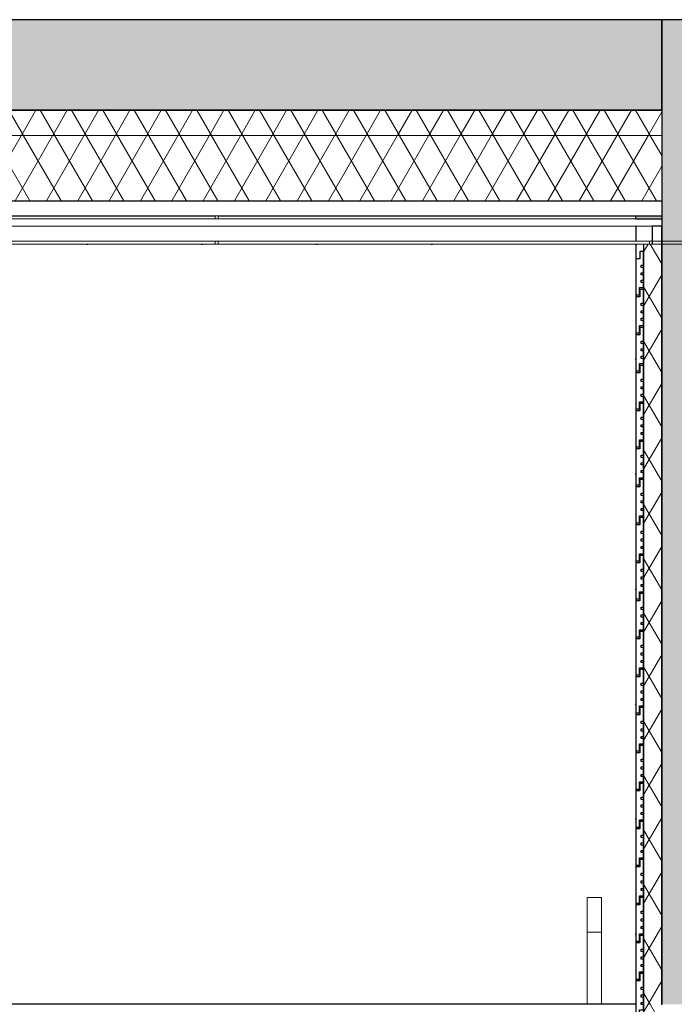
# Model space of a CAD drawing. Header units: millimetres. Extents: x -63554 to 200, y -19084 to 40052.
# Tile 24 of 120: x -40494 to -38685, y -15230 to -12510. Entities that reach past the tile are written whole.
import ezdxf

# ---------------------------------------------------------------- set-up
doc = ezdxf.new("R2010")
doc.units = ezdxf.units.MM
doc.header["$MEASUREMENT"] = 0
doc.set_wipeout_variables(frame=1)
doc.linetypes.add('Dotted', pattern=[317.499995, 0, -317.499995])
doc.linetypes.add('Wipeout_Contour', pattern=[1000, 0, -1000])
for name, color, linetype in [('1241_Välisseinad', 7, 'Continuous'), ('1252_Varikatused', 7, 'Continuous'), ('New_1154_Välistrepid_ kaldteed ja terrassid', 7, 'Continuous'), ('New_1241_Välisseinad', 7, 'Continuous'), ('New_1252_Varikatused', 7, 'Continuous'), ('New_1253_Välistasandite piirded ja käsipuud', 7, 'Continuous'), ('New_Archicad Windows', 7, 'Continuous')]:
    doc.layers.add(name, color=color, linetype=linetype)
for name, color, linetype, lineweight in [('1241_Välisseinad_Pen_No__1', 7, 'Continuous', 13), ('1241_Välisseinad_Pen_No__101', 252, 'Continuous', 13), ('1241_Välisseinad_Pen_No__41', 7, 'Continuous', 25), ('1252_Varikatused_Pen_No__101', 252, 'Continuous', 13), ('1252_Varikatused_Pen_No__41', 7, 'Continuous', 25), ('New_1154_Välistrepid_ kaldteed ja terrassid_Pen_No__41', 7, 'Continuous', 25), ('New_1241_Välisseinad_Pen_No__1', 7, 'Continuous', 13), ('New_1241_Välisseinad_Pen_No__101', 252, 'Continuous', 13), ('New_1241_Välisseinad_Pen_No__41', 7, 'Continuous', 25), ('New_1252_Varikatused_Pen_No__101', 252, 'Continuous', 13), ('New_1252_Varikatused_Pen_No__41', 7, 'Continuous', 25), ('New_1253_Välistasandite piirded ja käsipuud_Pen_No__1', 7, 'Continuous', 13), ('New_Archicad Windows_Pen_No__101', 252, 'Continuous', 13)]:
    doc.layers.add(name, color=color, linetype=linetype, lineweight=lineweight)
pattern_1 = [(60, (0, 0), (-64.9519, 37.5), []), (120, (0, 0), (64.9519, 37.5), [])]

# ---------------------------------------------------------------- blocks, each defined once
blk = doc.blocks.new('Slab_174_1', base_point=(-38791, -15230.1))
at = {"layer": 'New_1154_Välistrepid_ kaldteed ja terrassid_Pen_No__41', "color": 7, "linetype": 'Continuous', "lineweight": 25, "flags": 128}
blk.add_lwpolyline([(-38791, -15230.1), (-44119, -15230.1), (-44119, -13060), (-38791, -13060)], close=True, dxfattribs=at)
blk = doc.blocks.new('Slab_208_1', base_point=(-38780.5, -13150.3))
at = {"layer": 'New_1252_Varikatused_Pen_No__41', "color": 7, "linetype": 'Continuous', "lineweight": 25, "flags": 128}
blk.add_lwpolyline([(-38780.5, -13150.3), (-38780.5, -13170.3), (-38791, -13170.3), (-38791, -13270.3), (-38781, -13270.3), (-38781, -13250.3), (-38770, -13250.3), (-38770, -13235.7), (-38777, -13235.7), (-38777, -13230), (-38770, -13230), (-38770, -13215.2), (-38777, -13215.2), (-38777, -13209.1), (-38770, -13209.1), (-38770, -13194.2), (-38777, -13194.2), (-38777, -13187.8), (-38770, -13187.8), (-38770, -13150.3)], close=True, dxfattribs=at)
blk = doc.blocks.new('Slab_209_1', base_point=(-38780.5, -13255.3))
at = {"layer": 'New_1252_Varikatused_Pen_No__41', "color": 7, "linetype": 'Continuous', "lineweight": 25, "flags": 128}
blk.add_lwpolyline([(-38780.5, -13255.3), (-38780.5, -13275.3), (-38791, -13275.3), (-38791, -13375.3), (-38781, -13375.3), (-38781, -13355.3), (-38770, -13355.3), (-38770, -13340.7), (-38777, -13340.7), (-38777, -13335), (-38770, -13335), (-38770, -13320.2), (-38777, -13320.2), (-38777, -13314.1), (-38770, -13314.1), (-38770, -13299.2), (-38777, -13299.2), (-38777, -13292.8), (-38770, -13292.8), (-38770, -13255.3)], close=True, dxfattribs=at)
blk = doc.blocks.new('Slab_210_1', base_point=(-38780.5, -13360.3))
at = {"layer": 'New_1252_Varikatused_Pen_No__41', "color": 7, "linetype": 'Continuous', "lineweight": 25, "flags": 128}
blk.add_lwpolyline([(-38780.5, -13360.3), (-38780.5, -13380.3), (-38791, -13380.3), (-38791, -13480.3), (-38781, -13480.3), (-38781, -13460.3), (-38770, -13460.3), (-38770, -13445.7), (-38777, -13445.7), (-38777, -13440), (-38770, -13440), (-38770, -13425.2), (-38777, -13425.2), (-38777, -13419.1), (-38770, -13419.1), (-38770, -13404.2), (-38777, -13404.2), (-38777, -13397.8), (-38770, -13397.8), (-38770, -13360.3)], close=True, dxfattribs=at)
blk = doc.blocks.new('Slab_211_1', base_point=(-38780.5, -13465.3))
at = {"layer": 'New_1252_Varikatused_Pen_No__41', "color": 7, "linetype": 'Continuous', "lineweight": 25, "flags": 128}
blk.add_lwpolyline([(-38780.5, -13465.3), (-38780.5, -13485.3), (-38791, -13485.3), (-38791, -13585.3), (-38781, -13585.3), (-38781, -13565.3), (-38770, -13565.3), (-38770, -13550.7), (-38777, -13550.7), (-38777, -13545), (-38770, -13545), (-38770, -13530.2), (-38777, -13530.2), (-38777, -13524.1), (-38770, -13524.1), (-38770, -13509.2), (-38777, -13509.2), (-38777, -13502.8), (-38770, -13502.8), (-38770, -13465.3)], close=True, dxfattribs=at)
blk = doc.blocks.new('Slab_212_1', base_point=(-38780.5, -13570.3))
at = {"layer": 'New_1252_Varikatused_Pen_No__41', "color": 7, "linetype": 'Continuous', "lineweight": 25, "flags": 128}
blk.add_lwpolyline([(-38780.5, -13570.3), (-38780.5, -13590.3), (-38791, -13590.3), (-38791, -13690.3), (-38781, -13690.3), (-38781, -13670.3), (-38770, -13670.3), (-38770, -13655.7), (-38777, -13655.7), (-38777, -13650), (-38770, -13650), (-38770, -13635.2), (-38777, -13635.2), (-38777, -13629.1), (-38770, -13629.1), (-38770, -13614.2), (-38777, -13614.2), (-38777, -13607.8), (-38770, -13607.8), (-38770, -13570.3)], close=True, dxfattribs=at)
blk = doc.blocks.new('Slab_213_1', base_point=(-38780.5, -13675.3))
at = {"layer": 'New_1252_Varikatused_Pen_No__41', "color": 7, "linetype": 'Continuous', "lineweight": 25, "flags": 128}
blk.add_lwpolyline([(-38780.5, -13675.3), (-38780.5, -13695.3), (-38791, -13695.3), (-38791, -13795.3), (-38781, -13795.3), (-38781, -13775.3), (-38770, -13775.3), (-38770, -13760.7), (-38777, -13760.7), (-38777, -13755), (-38770, -13755), (-38770, -13740.2), (-38777, -13740.2), (-38777, -13734.1), (-38770, -13734.1), (-38770, -13719.2), (-38777, -13719.2), (-38777, -13712.8), (-38770, -13712.8), (-38770, -13675.3)], close=True, dxfattribs=at)
blk = doc.blocks.new('Slab_214_1', base_point=(-38780.5, -13780.3))
at = {"layer": 'New_1252_Varikatused_Pen_No__41', "color": 7, "linetype": 'Continuous', "lineweight": 25, "flags": 128}
blk.add_lwpolyline([(-38780.5, -13780.3), (-38780.5, -13800.3), (-38791, -13800.3), (-38791, -13900.3), (-38781, -13900.3), (-38781, -13880.3), (-38770, -13880.3), (-38770, -13865.7), (-38777, -13865.7), (-38777, -13860), (-38770, -13860), (-38770, -13845.2), (-38777, -13845.2), (-38777, -13839.1), (-38770, -13839.1), (-38770, -13824.2), (-38777, -13824.2), (-38777, -13817.8), (-38770, -13817.8), (-38770, -13780.3)], close=True, dxfattribs=at)
blk = doc.blocks.new('Slab_215_1', base_point=(-38780.5, -13885.3))
at = {"layer": 'New_1252_Varikatused_Pen_No__41', "color": 7, "linetype": 'Continuous', "lineweight": 25, "flags": 128}
blk.add_lwpolyline([(-38780.5, -13885.3), (-38780.5, -13905.3), (-38791, -13905.3), (-38791, -14005.3), (-38781, -14005.3), (-38781, -13985.3), (-38770, -13985.3), (-38770, -13970.7), (-38777, -13970.7), (-38777, -13965), (-38770, -13965), (-38770, -13950.2), (-38777, -13950.2), (-38777, -13944.1), (-38770, -13944.1), (-38770, -13929.2), (-38777, -13929.2), (-38777, -13922.8), (-38770, -13922.8), (-38770, -13885.3)], close=True, dxfattribs=at)
blk = doc.blocks.new('Slab_216_1', base_point=(-38780.5, -13990.3))
at = {"layer": 'New_1252_Varikatused_Pen_No__41', "color": 7, "linetype": 'Continuous', "lineweight": 25, "flags": 128}
blk.add_lwpolyline([(-38780.5, -13990.3), (-38780.5, -14010.3), (-38791, -14010.3), (-38791, -14110.3), (-38781, -14110.3), (-38781, -14090.3), (-38770, -14090.3), (-38770, -14075.7), (-38777, -14075.7), (-38777, -14070), (-38770, -14070), (-38770, -14055.2), (-38777, -14055.2), (-38777, -14049.1), (-38770, -14049.1), (-38770, -14034.2), (-38777, -14034.2), (-38777, -14027.8), (-38770, -14027.8), (-38770, -13990.3)], close=True, dxfattribs=at)
blk = doc.blocks.new('Slab_217_1', base_point=(-38780.5, -14095.3))
at = {"layer": 'New_1252_Varikatused_Pen_No__41', "color": 7, "linetype": 'Continuous', "lineweight": 25, "flags": 128}
blk.add_lwpolyline([(-38780.5, -14095.3), (-38780.5, -14115.3), (-38791, -14115.3), (-38791, -14215.3), (-38781, -14215.3), (-38781, -14195.3), (-38770, -14195.3), (-38770, -14180.7), (-38777, -14180.7), (-38777, -14175), (-38770, -14175), (-38770, -14160.2), (-38777, -14160.2), (-38777, -14154.1), (-38770, -14154.1), (-38770, -14139.2), (-38777, -14139.2), (-38777, -14132.8), (-38770, -14132.8), (-38770, -14095.3)], close=True, dxfattribs=at)
blk = doc.blocks.new('Slab_218_1', base_point=(-38780.5, -14200.3))
at = {"layer": 'New_1252_Varikatused_Pen_No__41', "color": 7, "linetype": 'Continuous', "lineweight": 25, "flags": 128}
blk.add_lwpolyline([(-38780.5, -14200.3), (-38780.5, -14220.3), (-38791, -14220.3), (-38791, -14320.3), (-38781, -14320.3), (-38781, -14300.3), (-38770, -14300.3), (-38770, -14285.7), (-38777, -14285.7), (-38777, -14280), (-38770, -14280), (-38770, -14265.2), (-38777, -14265.2), (-38777, -14259.1), (-38770, -14259.1), (-38770, -14244.2), (-38777, -14244.2), (-38777, -14237.8), (-38770, -14237.8), (-38770, -14200.3)], close=True, dxfattribs=at)
blk = doc.blocks.new('Slab_219_1', base_point=(-38780.5, -14305.3))
at = {"layer": 'New_1252_Varikatused_Pen_No__41', "color": 7, "linetype": 'Continuous', "lineweight": 25, "flags": 128}
blk.add_lwpolyline([(-38780.5, -14305.3), (-38780.5, -14325.3), (-38791, -14325.3), (-38791, -14425.3), (-38781, -14425.3), (-38781, -14405.3), (-38770, -14405.3), (-38770, -14390.7), (-38777, -14390.7), (-38777, -14385), (-38770, -14385), (-38770, -14370.2), (-38777, -14370.2), (-38777, -14364.1), (-38770, -14364.1), (-38770, -14349.2), (-38777, -14349.2), (-38777, -14342.8), (-38770, -14342.8), (-38770, -14305.3)], close=True, dxfattribs=at)
blk = doc.blocks.new('Slab_220_1', base_point=(-38780.5, -14410.3))
at = {"layer": 'New_1252_Varikatused_Pen_No__41', "color": 7, "linetype": 'Continuous', "lineweight": 25, "flags": 128}
blk.add_lwpolyline([(-38780.5, -14410.3), (-38780.5, -14430.3), (-38791, -14430.3), (-38791, -14530.3), (-38781, -14530.3), (-38781, -14510.3), (-38770, -14510.3), (-38770, -14495.7), (-38777, -14495.7), (-38777, -14490), (-38770, -14490), (-38770, -14475.2), (-38777, -14475.2), (-38777, -14469.1), (-38770, -14469.1), (-38770, -14454.2), (-38777, -14454.2), (-38777, -14447.8), (-38770, -14447.8), (-38770, -14410.3)], close=True, dxfattribs=at)
blk = doc.blocks.new('Slab_221_1', base_point=(-38780.5, -14515.3))
at = {"layer": 'New_1252_Varikatused_Pen_No__41', "color": 7, "linetype": 'Continuous', "lineweight": 25, "flags": 128}
blk.add_lwpolyline([(-38780.5, -14515.3), (-38780.5, -14535.3), (-38791, -14535.3), (-38791, -14635.3), (-38781, -14635.3), (-38781, -14615.3), (-38770, -14615.3), (-38770, -14600.7), (-38777, -14600.7), (-38777, -14595), (-38770, -14595), (-38770, -14580.2), (-38777, -14580.2), (-38777, -14574.1), (-38770, -14574.1), (-38770, -14559.2), (-38777, -14559.2), (-38777, -14552.8), (-38770, -14552.8), (-38770, -14515.3)], close=True, dxfattribs=at)
blk = doc.blocks.new('Slab_222_1', base_point=(-38780.5, -14620.3))
at = {"layer": 'New_1252_Varikatused_Pen_No__41', "color": 7, "linetype": 'Continuous', "lineweight": 25, "flags": 128}
blk.add_lwpolyline([(-38780.5, -14620.3), (-38780.5, -14640.3), (-38791, -14640.3), (-38791, -14740.3), (-38781, -14740.3), (-38781, -14720.3), (-38770, -14720.3), (-38770, -14705.7), (-38777, -14705.7), (-38777, -14700), (-38770, -14700), (-38770, -14685.2), (-38777, -14685.2), (-38777, -14679.1), (-38770, -14679.1), (-38770, -14664.2), (-38777, -14664.2), (-38777, -14657.8), (-38770, -14657.8), (-38770, -14620.3)], close=True, dxfattribs=at)
blk = doc.blocks.new('Slab_223_1', base_point=(-38780.5, -14725.3))
at = {"layer": 'New_1252_Varikatused_Pen_No__41', "color": 7, "linetype": 'Continuous', "lineweight": 25, "flags": 128}
blk.add_lwpolyline([(-38780.5, -14725.3), (-38780.5, -14745.3), (-38791, -14745.3), (-38791, -14845.3), (-38781, -14845.3), (-38781, -14825.3), (-38770, -14825.3), (-38770, -14810.7), (-38777, -14810.7), (-38777, -14805), (-38770, -14805), (-38770, -14790.2), (-38777, -14790.2), (-38777, -14784.1), (-38770, -14784.1), (-38770, -14769.2), (-38777, -14769.2), (-38777, -14762.8), (-38770, -14762.8), (-38770, -14725.3)], close=True, dxfattribs=at)
blk = doc.blocks.new('Slab_224_1', base_point=(-38780.5, -14830.3))
at = {"layer": 'New_1252_Varikatused_Pen_No__41', "color": 7, "linetype": 'Continuous', "lineweight": 25, "flags": 128}
blk.add_lwpolyline([(-38780.5, -14830.3), (-38780.5, -14850.3), (-38791, -14850.3), (-38791, -14950.3), (-38781, -14950.3), (-38781, -14930.3), (-38770, -14930.3), (-38770, -14915.7), (-38777, -14915.7), (-38777, -14910), (-38770, -14910), (-38770, -14895.2), (-38777, -14895.2), (-38777, -14889.1), (-38770, -14889.1), (-38770, -14874.2), (-38777, -14874.2), (-38777, -14867.8), (-38770, -14867.8), (-38770, -14830.3)], close=True, dxfattribs=at)
blk = doc.blocks.new('Slab_225_1', base_point=(-38780.5, -14935.3))
at = {"layer": 'New_1252_Varikatused_Pen_No__41', "color": 7, "linetype": 'Continuous', "lineweight": 25, "flags": 128}
blk.add_lwpolyline([(-38780.5, -14935.3), (-38780.5, -14955.3), (-38791, -14955.3), (-38791, -15055.3), (-38781, -15055.3), (-38781, -15035.3), (-38770, -15035.3), (-38770, -15020.7), (-38777, -15020.7), (-38777, -15015), (-38770, -15015), (-38770, -15000.2), (-38777, -15000.2), (-38777, -14994.1), (-38770, -14994.1), (-38770, -14979.2), (-38777, -14979.2), (-38777, -14972.8), (-38770, -14972.8), (-38770, -14935.3)], close=True, dxfattribs=at)
blk = doc.blocks.new('Slab_226_1', base_point=(-38780.5, -15040.3))
at = {"layer": 'New_1252_Varikatused_Pen_No__41', "color": 7, "linetype": 'Continuous', "lineweight": 25, "flags": 128}
blk.add_lwpolyline([(-38780.5, -15040.3), (-38780.5, -15060.3), (-38791, -15060.3), (-38791, -15160.3), (-38781, -15160.3), (-38781, -15140.3), (-38770, -15140.3), (-38770, -15125.7), (-38777, -15125.7), (-38777, -15120), (-38770, -15120), (-38770, -15105.2), (-38777, -15105.2), (-38777, -15099.1), (-38770, -15099.1), (-38770, -15084.2), (-38777, -15084.2), (-38777, -15077.8), (-38770, -15077.8), (-38770, -15040.3)], close=True, dxfattribs=at)
blk = doc.blocks.new('Slab_227_1', base_point=(-38780.5, -15145.3))
at = {"layer": 'New_1252_Varikatused_Pen_No__41', "color": 7, "linetype": 'Continuous', "lineweight": 25, "flags": 128}
blk.add_lwpolyline([(-38780.5, -15145.3), (-38780.5, -15165.3), (-38791, -15165.3), (-38791, -15265.3), (-38781, -15265.3), (-38781, -15245.3), (-38770, -15245.3), (-38770, -15230.7), (-38777, -15230.7), (-38777, -15225), (-38770, -15225), (-38770, -15210.2), (-38777, -15210.2), (-38777, -15204.1), (-38770, -15204.1), (-38770, -15189.2), (-38777, -15189.2), (-38777, -15182.8), (-38770, -15182.8), (-38770, -15145.3)], close=True, dxfattribs=at)
blk = doc.blocks.new('Opening_3_1')
at = {"color": 254, "linetype": 'Wipeout_Contour', "lineweight": 0, "ltscale": 531329.119576}
blk.add_wipeout([(-44109, -12510.1), (-44190, -12510.1), (-44190, -12830.1), (-44109.2, -12830.1), (-44089.2, -12830.1), (-41722.2, -12830.1), (-41702.2, -12830.1), (-38720, -12830.1), (-38720, -12510.1), (-41701.1, -12510.1), (-41721.1, -12510.1), (-44089, -12510.1)], dxfattribs=at).dxf.layer = '1241_Välisseinad'
at = {"layer": '1241_Välisseinad_Pen_No__1', "color": 7, "linetype": 'Continuous', "lineweight": 13, "flags": 128}
for points in [[(-38720, -12510.1), (-41701.1, -12510.1)], [(-38720, -12830.1), (-38720, -12510.1)], [(-41702.2, -12830.1), (-38720, -12830.1)]]:
    blk.add_lwpolyline(points, dxfattribs=at)
blk = doc.blocks.new('Opening_10_1')
at = {"color": 254, "linetype": 'Wipeout_Contour', "lineweight": 0, "ltscale": 173759.955231}
blk.add_wipeout([(-38720, -12830.1), (-44190, -12830.1), (-44190, -13080.1), (-38720, -13080.1)], dxfattribs=at).dxf.layer = 'New_1241_Välisseinad'
at = {"color": 254, "linetype": 'Wipeout_Contour', "lineweight": 0, "ltscale": 1217534.809962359}
blk.add_wipeout([(-44190, -13130.1), (-44154, -13130.1), (-44146, -13130.1), (-42954, -13130.1), (-42946, -13130.1), (-41754, -13130.1), (-41746, -13130.1), (-41154, -13130.1), (-41146, -13130.1), (-39954, -13130.1), (-39946, -13130.1), (-38754, -13130.1), (-38746, -13130.1), (-38720, -13130.1), (-38720, -13122.1), (-38746, -13122.1), (-38754, -13122.1), (-39946, -13122.1), (-39954, -13122.1), (-41146, -13122.1), (-41154, -13122.1), (-41746, -13122.1), (-41754, -13122.1), (-42946, -13122.1), (-42954, -13122.1), (-44146, -13122.1), (-44154, -13122.1), (-44190, -13122.1)], dxfattribs=at).dxf.layer = 'New_1241_Välisseinad'
at = {"layer": 'New_1241_Välisseinad_Pen_No__1', "color": 7, "linetype": 'Continuous', "lineweight": 13, "flags": 128}
for points in [[(-38720, -12830.1), (-44190, -12830.1)], [(-38720, -13080.1), (-38720, -12830.1)], [(-44190, -13080.1), (-38720, -13080.1)], [(-38720, -13122.1), (-38746, -13122.1), (-38754, -13122.1), (-39946, -13122.1), (-39954, -13122.1), (-41146, -13122.1), (-41154, -13122.1), (-41746, -13122.1), (-41754, -13122.1), (-42946, -13122.1), (-42954, -13122.1), (-44146, -13122.1), (-44154, -13122.1), (-44190, -13122.1)], [(-44190, -13130.1), (-44154, -13130.1), (-44146, -13130.1), (-42954, -13130.1), (-42946, -13130.1), (-41754, -13130.1), (-41746, -13130.1), (-41154, -13130.1), (-41146, -13130.1), (-39954, -13130.1), (-39946, -13130.1), (-38754, -13130.1), (-38746, -13130.1), (-38720, -13130.1)], [(-38720, -13130.1), (-38720, -13122.1)]]:
    blk.add_lwpolyline(points, dxfattribs=at)
blk = doc.blocks.new('Wall_6_1', base_point=(-17230, -12510.1))
at = {"layer": '1241_Välisseinad_Pen_No__41', "color": 7, "linetype": 'Continuous', "lineweight": 25, "flags": 128}
blk.add_lwpolyline([(-38420, -12510.1), (-38720, -12510.1)], dxfattribs=at)
blk = doc.blocks.new('Wall_29_1', base_point=(-38720, -12510.1))
at = {"layer": '1252_Varikatused_Pen_No__101', "linetype": 'Continuous', "lineweight": 0, "true_color": 0x4c4c4c}
for points in [[(-38720, -12830.1), (-38420, -12830.1), (-38420, -12510.1), (-38720, -12510.1)], [(-38720, -12830.1), (-38720, -15230.1), (-38420, -15230.1), (-38420, -12830.1)]]:
    blk.add_hatch(color=251, dxfattribs=at).paths.add_polyline_path(points)
at = {"layer": '1241_Välisseinad_Pen_No__41', "color": 7, "linetype": 'Continuous', "lineweight": 25}
for p, q in [((-38720, -12510.1), (-38720, -12830.1)), ((-38420, -12510.1), (-38720, -12510.1))]:
    blk.add_line(p, q, dxfattribs=at)
at = {"layer": '1252_Varikatused_Pen_No__41', "color": 7, "linetype": 'Continuous', "lineweight": 25, "flags": 128}
blk.add_lwpolyline([(-38720, -12830.1), (-38720, -15230.1)], dxfattribs=at)
blk = doc.blocks.new('Wall_75_1', base_point=(-38720, -13130.1))
at = {"layer": 'New_1252_Varikatused_Pen_No__101', "linetype": 'Continuous', "lineweight": 13}
h = blk.add_hatch(dxfattribs=at)
h.set_pattern_fill('BATT_INSULATION_0001', color=252, style=0, pattern_type=2)
h.set_pattern_definition(pattern_1)
h.paths.add_polyline_path([(-38720, -15231.1), (-38720, -13130.1), (-38770, -13130.1), (-38770, -15231.1)])
h = blk.add_hatch(dxfattribs=at)
h.set_pattern_fill('BATT_INSULATION_0001', color=252, style=0, pattern_type=2)
h.set_pattern_definition(pattern_1)
h.paths.add_polyline_path([(-38720, -15231.1), (-38770, -15281.1), (-38720, -15281.1)])
h = blk.add_hatch(dxfattribs=at)
h.set_pattern_fill('BATT_INSULATION_0001', color=252, style=0, pattern_type=2)
h.set_pattern_definition(pattern_1)
h.paths.add_polyline_path([(-38770, -15231.1), (-38770, -15281.1), (-38720, -15231.1)])
at = {"layer": 'New_1252_Varikatused_Pen_No__41', "color": 7, "linetype": 'Continuous', "lineweight": 25}
for p, q in [((-38770, -13130.1), (-38770, -15231.1)), ((-38770, -15231.1), (-38770, -15281.1)), ((-38770, -15281.1), (-38720, -15281.1))]:
    blk.add_line(p, q, dxfattribs=at)
at = {"layer": 'New_1252_Varikatused_Pen_No__41', "color": 7, "linetype": 'Continuous', "lineweight": 25, "flags": 128}
for points in [[(-38791, -13130.1), (-38791, -15302.1)], [(-38720, -15231.1), (-38720, -13130.1)], [(-38791, -15302.1), (-38770, -15302.1)]]:
    blk.add_lwpolyline(points, dxfattribs=at)
blk = doc.blocks.new('Wall Niche Rectangular 26[49]_1')
at = {"layer": 'New_Archicad Windows_Pen_No__101', "color": 252, "linetype": 'Continuous', "lineweight": 13}
blk.add_line((-38154, -13130.1), (-38746, -13130.1), dxfattribs=at)
at = {"layer": 'New_Archicad Windows_Pen_No__101', "color": 252, "linetype": 'Continuous', "lineweight": 13, "flags": 128}
blk.add_lwpolyline([(-38154, -13130.1), (-38154, -13122.1), (-38746, -13122.1), (-38746, -13130.1)], close=True, dxfattribs=at)
blk = doc.blocks.new('Wall Niche Rectangular 26[50]_1')
at = {"layer": 'New_Archicad Windows_Pen_No__101', "color": 252, "linetype": 'Continuous', "lineweight": 13}
blk.add_line((-38746, -13130.1), (-38754, -13130.1), dxfattribs=at)
at = {"layer": 'New_Archicad Windows_Pen_No__101', "color": 252, "linetype": 'Continuous', "lineweight": 13, "flags": 128}
blk.add_lwpolyline([(-38746, -13130.1), (-38746, -13122.1), (-38754, -13122.1), (-38754, -13130.1)], close=True, dxfattribs=at)
blk = doc.blocks.new('Wall Niche Rectangular 26[57]_1')
at = {"layer": 'New_Archicad Windows_Pen_No__101', "color": 252, "linetype": 'Continuous', "lineweight": 13}
blk.add_line((-39946, -13130.1), (-39954, -13130.1), dxfattribs=at)
at = {"layer": 'New_Archicad Windows_Pen_No__101', "color": 252, "linetype": 'Continuous', "lineweight": 13, "flags": 128}
blk.add_lwpolyline([(-39946, -13130.1), (-39946, -13122.1), (-39954, -13122.1), (-39954, -13130.1)], close=True, dxfattribs=at)
blk = doc.blocks.new('Wall Niche Rectangular 26[66]_1')
at = {"layer": 'New_Archicad Windows_Pen_No__101', "color": 252, "linetype": 'Continuous', "lineweight": 13}
blk.add_line((-16580, -13130.1), (-48280, -13130.1), dxfattribs=at)
at = {"layer": 'New_Archicad Windows_Pen_No__101', "color": 252, "linetype": 'Continuous', "lineweight": 13, "flags": 128}
blk.add_lwpolyline([(-16580, -13130.1), (-16580, -13122.1), (-48280, -13122.1), (-48280, -13130.1)], close=True, dxfattribs=at)
blk = doc.blocks.new('Wall Niche Rectangular 26[67]_1')
at = {"layer": 'New_Archicad Windows_Pen_No__101', "color": 252, "linetype": 'Continuous', "lineweight": 13}
blk.add_line((-16580, -13130.1), (-48250, -13130.1), dxfattribs=at)
at = {"layer": 'New_Archicad Windows_Pen_No__101', "color": 252, "linetype": 'Continuous', "lineweight": 13, "flags": 128}
blk.add_lwpolyline([(-16580, -13130.1), (-16580, -13122.1), (-48250, -13122.1), (-48250, -13130.1)], close=True, dxfattribs=at)
blk = doc.blocks.new('Wall_97_1', base_point=(-16880, -12830.1))
at = {"layer": 'New_Archicad Windows', "color": 252, "linetype": 'Continuous', "lineweight": 13}
for name in ['Wall Niche Rectangular 26[66]_1', 'Wall Niche Rectangular 26[67]_1', 'Wall Niche Rectangular 26[57]_1', 'Wall Niche Rectangular 26[50]_1', 'Wall Niche Rectangular 26[49]_1']:
    blk.add_blockref(name, (0, 0), dxfattribs=at)
blk = doc.blocks.new('Wall_133_1', base_point=(-38746, -13130.1))
at = {"layer": 'New_1241_Välisseinad_Pen_No__41', "color": 7, "linetype": 'Continuous', "lineweight": 25}
for p, q in [((-38720, -13122.1), (-38720, -13080.1)), ((-38420, -13080.1), (-38420, -13122.1)), ((-38420, -13080.1), (-38420, -13122.1)), ((-38349, -13122.1), (-38349, -13080.1)), ((-38720, -13130.1), (-38720, -13122.1)), ((-38420, -13122.1), (-38420, -13130.1)), ((-38420, -13122.1), (-38420, -13130.1)), ((-38349, -13130.1), (-38349, -13122.1))]:
    blk.add_line(p, q, dxfattribs=at)
at = {"layer": 'New_1241_Välisseinad_Pen_No__41', "color": 7, "linetype": 'Continuous', "lineweight": 25, "flags": 128}
for points in [[(-38720, -13080.1), (-38746, -13080.1)], [(-38746, -13080.1), (-38746, -13122.1)], [(-38154, -13080.1), (-38420, -13080.1)], [(-38154, -13080.1), (-38154, -13122.1)], [(-38746, -13122.1), (-38746, -13130.1)], [(-38349, -13130.1), (-38154, -13130.1)], [(-38154, -13122.1), (-38154, -13130.1)]]:
    blk.add_lwpolyline(points, dxfattribs=at)
blk = doc.blocks.new('Roof_14_1', base_point=(-38791, -17693.4))
at = {"layer": 'New_1252_Varikatused_Pen_No__41', "color": 7, "linetype": 'Dotted', "lineweight": 25, "flags": 128}
for points in [[(-44119, -13130.2), (-38791, -13130.1)], [(-38791, -13130.1), (-38791, -17693.4)]]:
    blk.add_lwpolyline(points, dxfattribs=at)
blk = doc.blocks.new('Railing_11_1')
at = {"layer": 'New_1253_Välistasandite piirded ja käsipuud_Pen_No__1', "color": 7, "linetype": 'Continuous', "lineweight": 13}
for p, q in [((-38886, -14935.3), (-38926, -14935.3)), ((-38926, -14935.3), (-38926, -15230.1)), ((-38886, -15230.1), (-38886, -14935.3)), ((-38886, -15031.1), (-38926, -15031.1)), ((-38926, -15031.1), (-38926, -15230.1)), ((-38886, -15230.1), (-38886, -15031.1))]:
    blk.add_line(p, q, dxfattribs=at)
blk = doc.blocks.new('Wall_198_1', base_point=(-38720, -12510.1))
at = {"layer": '1241_Välisseinad_Pen_No__101', "linetype": 'Continuous', "lineweight": 0, "true_color": 0x4c4c4c}
blk.add_hatch(color=251, dxfattribs=at).paths.add_polyline_path([(-41540, -12760.1), (-38720, -12760.1), (-38720, -12510.1), (-41540, -12510.1)])
at = {"layer": '1241_Välisseinad_Pen_No__41', "color": 7, "linetype": 'Continuous', "lineweight": 25, "flags": 128}
for points in [[(-38720, -12510.1), (-41230, -12510.1)], [(-38720, -12760.1), (-38720, -12510.1)], [(-41540, -12760.1), (-38720, -12760.1)]]:
    blk.add_lwpolyline(points, dxfattribs=at)
blk = doc.blocks.new('Wall Niche Rectangular 26[234]_1')
at = {"layer": 'New_Archicad Windows_Pen_No__101', "color": 252, "linetype": 'Continuous', "lineweight": 13}
blk.add_line((-39954, -13060.1), (-39946, -13060.1), dxfattribs=at)
at = {"layer": 'New_Archicad Windows_Pen_No__101', "color": 252, "linetype": 'Continuous', "lineweight": 13, "flags": 128}
blk.add_lwpolyline([(-39954, -13060.1), (-39954, -13052.1), (-39946, -13052.1), (-39946, -13060.1)], close=True, dxfattribs=at)
blk = doc.blocks.new('Wall Niche Rectangular 26[236]_1')
at = {"layer": 'New_Archicad Windows_Pen_No__101', "color": 252, "linetype": 'Continuous', "lineweight": 13}
blk.add_line((-41690, -13060.1), (-38791, -13060.1), dxfattribs=at)
at = {"layer": 'New_Archicad Windows_Pen_No__101', "color": 252, "linetype": 'Continuous', "lineweight": 13, "flags": 128}
blk.add_lwpolyline([(-41690, -13060.1), (-41690, -13052.1), (-38791, -13052.1), (-38791, -13060.1)], close=True, dxfattribs=at)

msp = doc.modelspace()

# ---------------------------------------------------------------- block references
at = {"layer": '1241_Välisseinad', "color": 7, "linetype": 'Continuous', "lineweight": 13}
msp.add_blockref('Opening_3_1', (0, 0), dxfattribs=at)
at = {"layer": 'New_1154_Välistrepid_ kaldteed ja terrassid', "color": 7, "linetype": 'Continuous', "lineweight": 25}
msp.add_blockref('Slab_174_1', (-38791, -15230.1), dxfattribs=at)
at = {"layer": 'New_1252_Varikatused', "color": 7, "linetype": 'Continuous', "lineweight": 25}
for name, p in [('Slab_208_1', (-38780.5, -13150.3)), ('Slab_209_1', (-38780.5, -13255.3)), ('Slab_210_1', (-38780.5, -13360.3)), ('Slab_211_1', (-38780.5, -13465.3)), ('Slab_212_1', (-38780.5, -13570.3)), ('Slab_213_1', (-38780.5, -13675.3)), ('Slab_214_1', (-38780.5, -13780.3)), ('Slab_215_1', (-38780.5, -13885.3)), ('Slab_216_1', (-38780.5, -13990.3)), ('Slab_217_1', (-38780.5, -14095.3)), ('Slab_218_1', (-38780.5, -14200.3)), ('Slab_219_1', (-38780.5, -14305.3)), ('Slab_220_1', (-38780.5, -14410.3)), ('Slab_221_1', (-38780.5, -14515.3)), ('Slab_222_1', (-38780.5, -14620.3)), ('Slab_223_1', (-38780.5, -14725.3)), ('Slab_224_1', (-38780.5, -14830.3)), ('Slab_225_1', (-38780.5, -14935.3)), ('Slab_226_1', (-38780.5, -15040.3)), ('Slab_227_1', (-38780.5, -15145.3))]:
    msp.add_blockref(name, p, dxfattribs=at)
at = {"layer": 'New_1253_Välistasandite piirded ja käsipuud', "color": 7, "linetype": 'Continuous', "lineweight": 13}
msp.add_blockref('Railing_11_1', (0, 0), dxfattribs=at)

# ---------------------------------------------------------------- next in the draw order: block references
at = {"layer": '1241_Välisseinad', "color": 7, "linetype": 'Continuous', "lineweight": 13}
msp.add_blockref('Opening_10_1', (0, 0), dxfattribs=at)

# ---------------------------------------------------------------- next in the draw order: hatches: boundary and pattern name
at = {"layer": 'New_1241_Välisseinad_Pen_No__101', "linetype": 'Continuous', "lineweight": 13}
h = msp.add_hatch(dxfattribs=at)
h.set_pattern_fill('BATT_INSULATION_0001', color=252, style=0, pattern_type=2)
h.set_pattern_definition([(240, (0, 0), (-64.9519, 37.5), []), (300, (0, 0), (64.9519, 37.5), [])])
h.paths.add_polyline_path([(-38720, -12760.1), (-41689.5, -12760.1), (-41689.5, -12795.1), (-41689.5, -12910.1), (-41689.5, -13010.1), (-38720, -13010.1)])
msp.add_hatch(color=252, dxfattribs=at).paths.add_polyline_path([(-38720, -13052.1), (-38791, -13052.1), (-38791, -13060.1), (-38720, -13060.1)])

# ---------------------------------------------------------------- next in the draw order: linework, layer by layer
at = {"layer": 'New_1241_Välisseinad_Pen_No__41', "color": 7, "linetype": 'Continuous', "lineweight": 25}
for p, q in [((-41689.5, -13010.1), (-38720, -13010.1)), ((-41146, -13052.1), (-39954, -13052.1)), ((-39946, -13052.1), (-38791, -13052.1)), ((-38791, -13052.1), (-38720, -13052.1)), ((-38791, -13060.1), (-38791, -13052.1))]:
    msp.add_line(p, q, dxfattribs=at)
at = {"layer": 'New_1241_Välisseinad_Pen_No__41', "color": 7, "linetype": 'Continuous', "lineweight": 25, "flags": 128}
for points in [[(-38720, -12760.1), (-41689.5, -12760.1)], [(-38720, -12760.1), (-38720, -13010.1)], [(-38720, -13052.1), (-38720, -13060.1)], [(-38791, -13060.1), (-38720, -13060.1)]]:
    msp.add_lwpolyline(points, dxfattribs=at)

# ---------------------------------------------------------------- next in the draw order: block references
at = {"layer": '1241_Välisseinad', "color": 7, "lineweight": 25}
for name, p in [('Wall_6_1', (-17230, -12510.1)), ('Wall_198_1', (-38720, -12510.1))]:
    msp.add_blockref(name, p, dxfattribs=at)
at = {"layer": '1252_Varikatused', "color": 7, "lineweight": 25}
msp.add_blockref('Wall_29_1', (-38720, -12510.1), dxfattribs=at)
at = {"layer": 'New_1241_Välisseinad', "color": 7, "lineweight": 25}
for name, p in [('Wall_97_1', (-16880, -12830.1)), ('Wall_133_1', (-38746, -13130.1))]:
    msp.add_blockref(name, p, dxfattribs=at)
at = {"layer": 'New_1252_Varikatused', "color": 7, "linetype": 'Continuous', "lineweight": 25}
msp.add_blockref('Roof_14_1', (-38791, -17693.4), dxfattribs=at)
at = {"layer": 'New_1252_Varikatused', "color": 7, "lineweight": 25}
msp.add_blockref('Wall_75_1', (-38720, -13130.1), dxfattribs=at)
at = {"layer": 'New_Archicad Windows', "color": 252, "linetype": 'Continuous', "lineweight": 13}
for name in ['Wall Niche Rectangular 26[236]_1', 'Wall Niche Rectangular 26[234]_1']:
    msp.add_blockref(name, (0, 0), dxfattribs=at)

doc.saveas('drawing.dxf')
